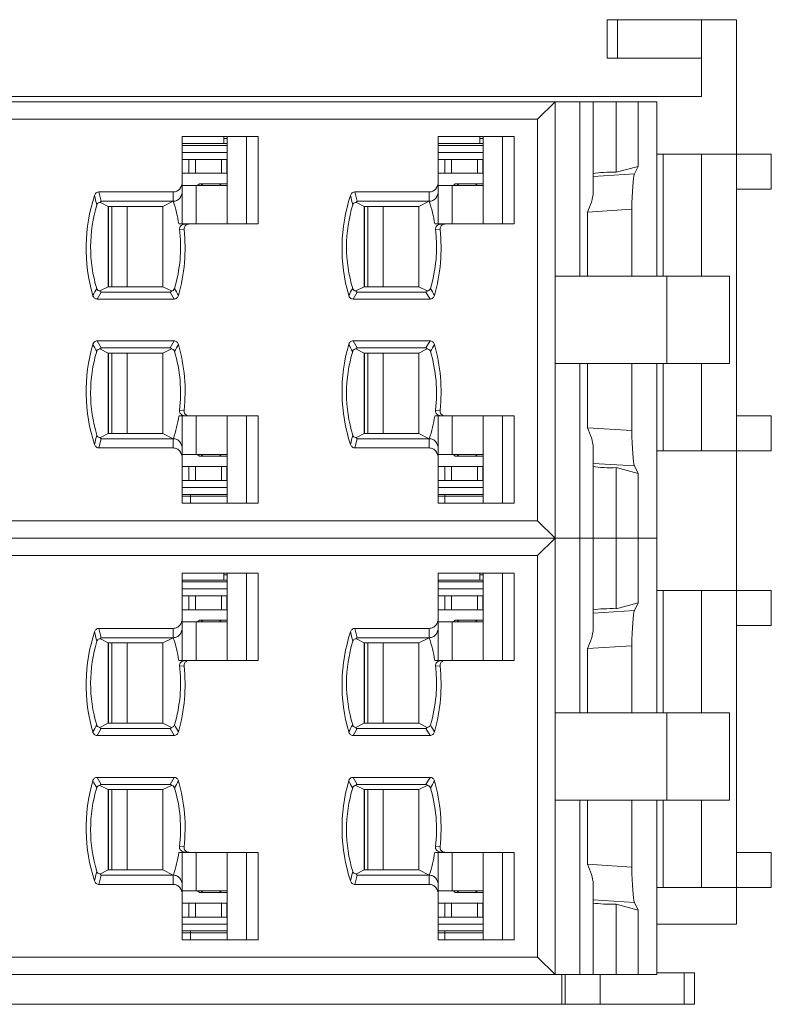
# Model space of a CAD drawing. Header units: inches. Extents: x 1106 to 1544, y 168 to 467.
# Tile 10 of 12: x 1288 to 1310, y 379 to 407. Entities that reach past the tile are written whole.
import ezdxf

# ---------------------------------------------------------------- set-up
doc = ezdxf.new("R2010")
doc.units = ezdxf.units.IN
doc.header["$LTSCALE"] = 23.1
doc.header["$MEASUREMENT"] = 0
doc.layers.get('0').update_dxf_attribs({"lineweight": 18})
for name, color, linetype, lineweight in [('1_13', 7, 'Continuous', 18), ('1_14', 7, 'Continuous', 18), ('1_15', 7, 'Continuous', 18), ('1_16', 7, 'Continuous', 18), ('1_27', 7, 'Continuous', 18), ('1_51', 7, 'Continuous', 18), ('1_52', 7, 'Continuous', 18), ('1_53', 7, 'Continuous', 18), ('1_54', 7, 'Continuous', 18), ('1_6', 7, 'Continuous', 18)]:
    doc.layers.add(name, color=color, linetype=linetype, lineweight=lineweight)

msp = doc.modelspace()

# ---------------------------------------------------------------- linework, layer by layer
at = {"color": 7, "linetype": 'Continuous'}
for p, q in [((1308.518, 407.153), (1304.818, 407.153)), ((1304.818, 406.053), (1304.818, 407.153)), ((1305.111, 407.153), (1305.111, 406.053)), ((1307.518, 407.153), (1307.518, 404.953)), ((1308.518, 381.253), (1308.518, 407.153)), ((1304.818, 406.053), (1307.518, 406.053)), ((1208.518, 404.953), (1307.518, 404.953)), ((1306.243, 403.303), (1309.518, 403.303)), ((1306.418, 403.303), (1306.418, 399.803)), ((1307.518, 399.803), (1307.518, 403.303)), ((1309.518, 403.303), (1309.518, 402.303)), ((1308.518, 402.303), (1309.518, 402.303)), ((1306.418, 397.303), (1306.418, 394.803)), ((1307.518, 394.803), (1307.518, 397.303)), ((1309.518, 395.803), (1308.518, 395.803)), ((1309.518, 395.803), (1309.518, 394.803)), ((1306.243, 394.803), (1309.518, 394.803)), ((1309.518, 390.803), (1306.243, 390.803)), ((1306.418, 390.803), (1306.418, 387.303)), ((1307.518, 387.303), (1307.518, 390.803)), ((1309.518, 390.803), (1309.518, 389.803)), ((1308.518, 389.803), (1309.518, 389.803)), ((1306.418, 384.803), (1306.418, 382.303)), ((1307.518, 382.303), (1307.518, 384.803)), ((1309.518, 383.303), (1308.518, 383.303)), ((1309.518, 383.303), (1309.518, 382.303)), ((1306.243, 382.303), (1309.518, 382.303)), ((1306.243, 381.253), (1308.518, 381.253)), ((1303.518, 378.953), (1303.518, 379.803)), ((1303.618, 378.953), (1303.618, 379.803)), ((1304.618, 378.953), (1304.618, 379.803)), ((1307.318, 379.853), (1306.243, 379.853)), ((1307.025, 378.953), (1307.025, 379.853)), ((1307.318, 379.853), (1307.318, 378.953)), ((1210.721, 378.953), (1307.318, 378.953))]:
    msp.add_line(p, q, dxfattribs=at)
at = {"layer": '1_13', "color": 7, "linetype": 'Continuous'}
for p, q in [((1290.629, 395.303), (1290.629, 397.603)), ((1291.075, 397.603), (1291.075, 395.303)), ((1293.047, 394.703), (1293.047, 395.803)), ((1292.648, 394.703), (1293.938, 394.703)), ((1290.629, 382.803), (1290.629, 385.103)), ((1291.075, 385.103), (1291.075, 382.803)), ((1293.047, 382.203), (1293.047, 383.303)), ((1292.648, 382.203), (1293.938, 382.203))]:
    msp.add_line(p, q, dxfattribs=at)
at = {"layer": '1_14', "color": 7, "linetype": 'Continuous'}
for p, q in [((1293.938, 402.403), (1292.648, 402.403)), ((1293.047, 401.303), (1293.047, 402.403)), ((1290.629, 399.503), (1290.629, 401.803)), ((1291.075, 401.803), (1291.075, 399.503)), ((1293.938, 389.903), (1292.648, 389.903)), ((1293.047, 388.803), (1293.047, 389.903)), ((1290.629, 387.003), (1290.629, 389.303)), ((1291.075, 389.303), (1291.075, 387.003))]:
    msp.add_line(p, q, dxfattribs=at)
at = {"layer": '1_15', "color": 7, "linetype": 'Continuous'}
for p, q in [((1297.959, 395.303), (1297.959, 397.603)), ((1298.405, 397.603), (1298.405, 395.303)), ((1300.377, 394.703), (1300.377, 395.803)), ((1299.978, 394.703), (1301.268, 394.703)), ((1297.959, 382.803), (1297.959, 385.103)), ((1298.405, 385.103), (1298.405, 382.803)), ((1300.377, 382.203), (1300.377, 383.303)), ((1299.978, 382.203), (1301.268, 382.203))]:
    msp.add_line(p, q, dxfattribs=at)
at = {"layer": '1_16', "color": 7, "linetype": 'Continuous'}
for p, q in [((1301.268, 402.403), (1299.978, 402.403)), ((1300.377, 401.303), (1300.377, 402.403)), ((1297.959, 399.503), (1297.959, 401.803)), ((1298.405, 401.803), (1298.405, 399.503)), ((1301.268, 389.903), (1299.978, 389.903)), ((1300.377, 388.803), (1300.377, 389.903)), ((1297.959, 387.003), (1297.959, 389.303)), ((1298.405, 389.303), (1298.405, 387.003))]:
    msp.add_line(p, q, dxfattribs=at)
at = {"layer": '1_27', "color": 7, "linetype": 'Continuous'}
for p, q in [((1293.938, 403.603), (1292.648, 403.603)), ((1293.838, 403.603), (1293.838, 403.803)), ((1293.938, 403.753), (1293.838, 403.753)), ((1301.268, 403.603), (1299.978, 403.603)), ((1301.168, 403.603), (1301.168, 403.803)), ((1301.268, 403.753), (1301.168, 403.753)), ((1292.648, 393.503), (1293.938, 393.503)), ((1292.883, 393.303), (1292.883, 393.553)), ((1299.978, 393.503), (1301.268, 393.503)), ((1300.168, 393.303), (1300.168, 393.553)), ((1293.838, 391.103), (1293.838, 391.303)), ((1293.938, 391.253), (1293.838, 391.253)), ((1301.168, 391.103), (1301.168, 391.303)), ((1301.268, 391.253), (1301.168, 391.253)), ((1293.938, 391.103), (1292.648, 391.103)), ((1301.268, 391.103), (1299.978, 391.103)), ((1292.648, 381.003), (1293.938, 381.003)), ((1292.883, 380.803), (1292.883, 381.053)), ((1299.978, 381.003), (1301.268, 381.003)), ((1300.168, 380.803), (1300.168, 381.053))]:
    msp.add_line(p, q, dxfattribs=at)
at = {"layer": '1_51', "color": 7, "linetype": 'Continuous'}
for p, q in [((1299.978, 403.153), (1301.268, 403.153)), ((1300.166, 402.753), (1300.166, 403.153)), ((1300.359, 403.153), (1300.359, 402.753)), ((1301.103, 402.753), (1301.103, 403.153)), ((1301.26, 403.153), (1301.26, 402.753)), ((1299.978, 402.753), (1301.268, 402.753)), ((1297.868, 401.803), (1297.868, 399.503)), ((1299.978, 390.653), (1301.268, 390.653)), ((1300.166, 390.253), (1300.166, 390.653)), ((1300.359, 390.653), (1300.359, 390.253)), ((1301.103, 390.253), (1301.103, 390.653)), ((1301.26, 390.653), (1301.26, 390.253)), ((1299.978, 390.253), (1301.268, 390.253)), ((1297.868, 389.303), (1297.868, 387.003))]:
    msp.add_line(p, q, dxfattribs=at)
at = {"layer": '1_52', "color": 7, "linetype": 'Continuous'}
for p, q in [((1297.868, 397.603), (1297.868, 395.303)), ((1301.268, 394.353), (1299.978, 394.353)), ((1300.166, 393.953), (1300.166, 394.353)), ((1300.359, 394.353), (1300.359, 393.953)), ((1301.103, 393.953), (1301.103, 394.353)), ((1301.26, 393.953), (1301.26, 394.353)), ((1299.978, 393.953), (1301.268, 393.953)), ((1297.868, 385.103), (1297.868, 382.803)), ((1301.268, 381.853), (1299.978, 381.853)), ((1300.166, 381.453), (1300.166, 381.853)), ((1300.359, 381.853), (1300.359, 381.453)), ((1301.103, 381.453), (1301.103, 381.853)), ((1301.26, 381.453), (1301.26, 381.853)), ((1299.978, 381.453), (1301.268, 381.453))]:
    msp.add_line(p, q, dxfattribs=at)
at = {"layer": '1_53', "color": 7, "linetype": 'Continuous'}
for p, q in [((1292.648, 403.153), (1293.938, 403.153)), ((1292.836, 402.753), (1292.836, 403.153)), ((1293.029, 403.153), (1293.029, 402.753)), ((1293.773, 402.753), (1293.773, 403.153)), ((1293.93, 403.153), (1293.93, 402.753)), ((1292.648, 402.753), (1293.938, 402.753)), ((1290.538, 401.803), (1290.538, 399.503)), ((1292.648, 390.653), (1293.938, 390.653)), ((1292.836, 390.253), (1292.836, 390.653)), ((1293.029, 390.653), (1293.029, 390.253)), ((1293.773, 390.253), (1293.773, 390.653)), ((1293.93, 390.653), (1293.93, 390.253)), ((1292.648, 390.253), (1293.938, 390.253)), ((1290.538, 389.303), (1290.538, 387.003))]:
    msp.add_line(p, q, dxfattribs=at)
at = {"layer": '1_54', "color": 7, "linetype": 'Continuous'}
for p, q in [((1290.538, 397.603), (1290.538, 395.303)), ((1293.938, 394.353), (1292.648, 394.353)), ((1292.836, 393.953), (1292.836, 394.353)), ((1293.029, 394.353), (1293.029, 393.953)), ((1293.773, 393.953), (1293.773, 394.353)), ((1293.93, 393.953), (1293.93, 394.353)), ((1292.648, 393.953), (1293.938, 393.953)), ((1290.538, 385.103), (1290.538, 382.803)), ((1293.938, 381.853), (1292.648, 381.853)), ((1292.836, 381.453), (1292.836, 381.853)), ((1293.029, 381.853), (1293.029, 381.453)), ((1293.773, 381.453), (1293.773, 381.853)), ((1293.93, 381.453), (1293.93, 381.853)), ((1292.648, 381.453), (1293.938, 381.453))]:
    msp.add_line(p, q, dxfattribs=at)
at = {"layer": '1_6', "color": 7, "linetype": 'Continuous'}
for p, q in [((1234.798, 404.803), (1304.416, 404.803)), ((1302.825, 404.303), (1303.325, 404.803)), ((1303.325, 404.803), (1303.325, 379.803)), ((1304.031, 399.803), (1304.031, 404.803)), ((1304.416, 402.209), (1304.416, 404.803)), ((1306.243, 404.803), (1304.429, 404.803)), ((1305.075, 404.803), (1305.075, 402.782)), ((1305.701, 404.803), (1305.701, 402.953)), ((1306.24, 399.803), (1306.24, 404.803)), ((1306.243, 399.803), (1306.243, 404.803)), ((1302.825, 404.303), (1235.14, 404.303)), ((1302.825, 392.803), (1302.825, 404.303)), ((1292.648, 403.803), (1294.827, 403.803)), ((1292.648, 401.303), (1292.648, 403.803)), ((1292.648, 403.553), (1293.938, 403.553)), ((1293.938, 403.803), (1293.938, 401.303)), ((1294.49, 403.803), (1294.49, 401.303)), ((1294.827, 403.803), (1294.827, 401.303)), ((1299.978, 403.803), (1302.157, 403.803)), ((1299.978, 401.303), (1299.978, 403.803)), ((1299.978, 403.553), (1301.268, 403.553)), ((1301.268, 403.803), (1301.268, 401.303)), ((1301.82, 403.803), (1301.82, 401.303)), ((1302.157, 403.803), (1302.157, 401.303)), ((1293.938, 403.353), (1292.648, 403.353)), ((1301.268, 403.353), (1299.978, 403.353)), ((1305.6, 402.734), (1304.416, 402.659)), ((1305.701, 402.953), (1305.075, 402.782)), ((1305.701, 402.953), (1305.6, 402.734)), ((1293.088, 402.403), (1293.138, 402.453)), ((1293.938, 402.453), (1293.138, 402.453)), ((1293.236, 402.453), (1293.187, 402.403)), ((1293.713, 402.403), (1293.762, 402.453)), ((1300.418, 402.403), (1300.468, 402.453)), ((1301.268, 402.453), (1300.468, 402.453)), ((1300.566, 402.453), (1300.517, 402.403)), ((1301.043, 402.403), (1301.092, 402.453)), ((1290.264, 402.22), (1292.393, 402.22)), ((1290.329, 401.953), (1290.264, 402.22)), ((1292.393, 401.953), (1292.393, 402.22)), ((1297.594, 402.22), (1299.723, 402.22)), ((1297.659, 401.953), (1297.594, 402.22)), ((1299.723, 401.953), (1299.723, 402.22)), ((1290.531, 401.803), (1290.306, 401.917)), ((1290.329, 401.953), (1292.393, 401.953)), ((1292.393, 401.953), (1292.096, 401.803)), ((1297.861, 401.803), (1297.636, 401.917)), ((1297.659, 401.953), (1299.723, 401.953)), ((1299.723, 401.953), (1299.426, 401.803)), ((1290.53, 401.803), (1292.096, 401.803)), ((1290.53, 399.503), (1290.53, 401.803)), ((1292.096, 399.503), (1292.096, 401.803)), ((1297.86, 401.803), (1299.426, 401.803)), ((1297.86, 399.503), (1297.86, 401.803)), ((1299.426, 399.503), (1299.426, 401.803)), ((1304.25, 401.643), (1305.527, 401.723)), ((1304.25, 401.643), (1304.25, 399.803)), ((1305.527, 401.723), (1305.527, 399.803)), ((1292.551, 401.303), (1292.847, 401.303)), ((1292.788, 401.287), (1292.841, 401.301)), ((1292.841, 401.3), (1292.859, 401.302)), ((1294.827, 401.303), (1292.852, 401.303)), ((1299.881, 401.303), (1300.177, 401.303)), ((1300.118, 401.287), (1300.171, 401.301)), ((1300.171, 401.3), (1300.189, 401.302)), ((1302.157, 401.303), (1300.182, 401.303)), ((1292.697, 401.145), (1292.569, 401.133)), ((1300.027, 401.145), (1299.899, 401.133)), ((1308.325, 399.803), (1303.325, 399.803)), ((1306.525, 397.303), (1306.525, 399.803)), ((1308.325, 397.303), (1308.325, 399.803)), ((1290.21, 399.153), (1290.328, 399.353)), ((1290.29, 399.383), (1290.531, 399.503)), ((1292.298, 399.353), (1290.328, 399.353)), ((1292.096, 399.503), (1290.53, 399.503)), ((1292.096, 399.503), (1292.336, 399.383)), ((1292.298, 399.353), (1292.415, 399.153)), ((1297.54, 399.153), (1297.658, 399.353)), ((1297.62, 399.383), (1297.861, 399.503)), ((1299.628, 399.353), (1297.658, 399.353)), ((1299.426, 399.503), (1297.86, 399.503)), ((1299.426, 399.503), (1299.666, 399.383)), ((1299.628, 399.353), (1299.745, 399.153)), ((1292.415, 399.153), (1290.21, 399.153)), ((1299.745, 399.153), (1297.54, 399.153)), ((1290.212, 397.953), (1292.415, 397.953)), ((1290.328, 397.753), (1290.212, 397.953)), ((1292.415, 397.953), (1292.298, 397.753)), ((1297.542, 397.953), (1299.745, 397.953)), ((1297.658, 397.753), (1297.542, 397.953)), ((1299.745, 397.953), (1299.628, 397.753)), ((1290.53, 397.603), (1290.29, 397.724)), ((1290.328, 397.753), (1292.298, 397.753)), ((1292.336, 397.724), (1292.096, 397.603)), ((1297.86, 397.603), (1297.62, 397.724)), ((1297.658, 397.753), (1299.628, 397.753)), ((1299.666, 397.724), (1299.426, 397.603)), ((1290.53, 397.603), (1292.096, 397.603)), ((1290.53, 397.603), (1290.53, 395.303)), ((1292.096, 395.303), (1292.096, 397.603)), ((1297.86, 397.603), (1299.426, 397.603)), ((1297.86, 397.603), (1297.86, 395.303)), ((1299.426, 395.303), (1299.426, 397.603)), ((1303.325, 397.303), (1308.325, 397.303)), ((1304.031, 387.303), (1304.031, 397.303)), ((1304.25, 397.303), (1304.25, 395.464)), ((1305.527, 397.303), (1305.527, 395.383)), ((1306.24, 387.303), (1306.24, 397.303)), ((1306.243, 387.303), (1306.243, 397.303)), ((1292.702, 395.964), (1292.574, 395.972)), ((1300.032, 395.964), (1299.904, 395.972)), ((1292.551, 395.803), (1294.827, 395.803)), ((1292.648, 393.303), (1292.648, 395.803)), ((1292.708, 395.812), (1292.737, 395.808)), ((1292.737, 395.808), (1292.739, 395.808)), ((1292.738, 395.81), (1292.842, 395.81)), ((1292.856, 395.805), (1292.841, 395.807)), ((1293.938, 395.803), (1293.938, 393.303)), ((1294.49, 395.803), (1294.49, 393.303)), ((1294.827, 395.803), (1294.827, 393.303)), ((1299.881, 395.803), (1302.157, 395.803)), ((1299.978, 393.303), (1299.978, 395.803)), ((1300.038, 395.812), (1300.067, 395.808)), ((1300.067, 395.808), (1300.069, 395.808)), ((1300.068, 395.81), (1300.172, 395.81)), ((1300.186, 395.805), (1300.171, 395.807)), ((1301.268, 395.803), (1301.268, 393.303)), ((1301.82, 395.803), (1301.82, 393.303)), ((1302.157, 395.803), (1302.157, 393.303)), ((1305.527, 395.383), (1304.25, 395.464)), ((1290.264, 394.887), (1290.329, 395.153)), ((1290.306, 395.19), (1290.53, 395.303)), ((1292.393, 395.153), (1290.329, 395.153)), ((1292.096, 395.303), (1290.53, 395.303)), ((1292.096, 395.303), (1292.393, 395.153)), ((1292.393, 394.887), (1292.393, 395.153)), ((1297.594, 394.887), (1297.659, 395.153)), ((1297.636, 395.19), (1297.86, 395.303)), ((1299.723, 395.153), (1297.659, 395.153)), ((1299.426, 395.303), (1297.86, 395.303)), ((1299.426, 395.303), (1299.723, 395.153)), ((1299.723, 394.887), (1299.723, 395.153)), ((1292.393, 394.887), (1290.264, 394.887)), ((1299.723, 394.887), (1297.594, 394.887)), ((1304.416, 389.709), (1304.416, 394.897)), ((1293.138, 394.653), (1293.088, 394.703)), ((1293.138, 394.653), (1293.938, 394.653)), ((1293.187, 394.703), (1293.236, 394.653)), ((1293.762, 394.653), (1293.713, 394.703)), ((1300.468, 394.653), (1300.418, 394.703)), ((1300.468, 394.653), (1301.268, 394.653)), ((1300.517, 394.703), (1300.566, 394.653)), ((1301.092, 394.653), (1301.043, 394.703)), ((1304.416, 394.447), (1305.6, 394.373)), ((1305.701, 394.153), (1305.075, 394.324)), ((1305.075, 394.324), (1305.075, 390.282)), ((1305.6, 394.373), (1305.701, 394.153)), ((1305.701, 394.153), (1305.701, 390.453)), ((1292.648, 393.753), (1293.938, 393.753)), ((1299.978, 393.753), (1301.268, 393.753)), ((1293.938, 393.553), (1292.648, 393.553)), ((1301.268, 393.553), (1299.978, 393.553)), ((1294.827, 393.303), (1292.648, 393.303)), ((1302.157, 393.303), (1299.978, 393.303)), ((1235.14, 392.803), (1302.825, 392.803)), ((1303.325, 392.303), (1302.825, 392.803)), ((1304.416, 392.303), (1234.798, 392.303)), ((1302.825, 391.803), (1303.325, 392.303)), ((1306.243, 392.303), (1304.429, 392.303)), ((1302.825, 391.803), (1235.14, 391.803)), ((1302.825, 380.303), (1302.825, 391.803)), ((1292.648, 391.303), (1294.827, 391.303)), ((1292.648, 388.803), (1292.648, 391.303)), ((1293.938, 391.303), (1293.938, 388.803)), ((1294.49, 391.303), (1294.49, 388.803)), ((1294.827, 391.303), (1294.827, 388.803)), ((1299.978, 391.303), (1302.157, 391.303)), ((1299.978, 388.803), (1299.978, 391.303)), ((1301.268, 391.303), (1301.268, 388.803)), ((1301.82, 391.303), (1301.82, 388.803)), ((1302.157, 391.303), (1302.157, 388.803)), ((1292.648, 391.053), (1293.938, 391.053)), ((1293.938, 390.853), (1292.648, 390.853)), ((1299.978, 391.053), (1301.268, 391.053)), ((1301.268, 390.853), (1299.978, 390.853)), ((1305.701, 390.453), (1305.075, 390.282)), ((1305.701, 390.453), (1305.6, 390.234)), ((1305.6, 390.234), (1304.416, 390.159)), ((1293.088, 389.903), (1293.138, 389.953)), ((1293.938, 389.953), (1293.138, 389.953)), ((1293.236, 389.953), (1293.187, 389.903)), ((1293.713, 389.903), (1293.762, 389.953)), ((1300.418, 389.903), (1300.468, 389.953)), ((1301.268, 389.953), (1300.468, 389.953)), ((1300.566, 389.953), (1300.517, 389.903)), ((1301.043, 389.903), (1301.092, 389.953)), ((1290.264, 389.72), (1292.393, 389.72)), ((1290.329, 389.453), (1290.264, 389.72)), ((1290.329, 389.453), (1292.393, 389.453)), ((1292.393, 389.453), (1292.096, 389.303)), ((1292.393, 389.453), (1292.393, 389.72)), ((1297.594, 389.72), (1299.723, 389.72)), ((1297.659, 389.453), (1297.594, 389.72)), ((1297.659, 389.453), (1299.723, 389.453)), ((1299.723, 389.453), (1299.426, 389.303)), ((1299.723, 389.453), (1299.723, 389.72)), ((1290.531, 389.303), (1290.306, 389.417)), ((1290.53, 389.303), (1292.096, 389.303)), ((1290.53, 387.003), (1290.53, 389.303)), ((1292.096, 387.003), (1292.096, 389.303)), ((1297.861, 389.303), (1297.636, 389.417)), ((1297.86, 389.303), (1299.426, 389.303)), ((1297.86, 387.003), (1297.86, 389.303)), ((1299.426, 387.003), (1299.426, 389.303)), ((1304.25, 389.143), (1305.527, 389.223)), ((1305.527, 389.223), (1305.527, 387.303)), ((1304.25, 389.143), (1304.25, 387.303)), ((1292.551, 388.803), (1292.847, 388.803)), ((1292.697, 388.645), (1292.569, 388.633)), ((1292.788, 388.787), (1292.841, 388.801)), ((1292.841, 388.8), (1292.859, 388.802)), ((1294.827, 388.803), (1292.852, 388.803)), ((1299.881, 388.803), (1300.177, 388.803)), ((1300.027, 388.645), (1299.899, 388.633)), ((1300.118, 388.787), (1300.171, 388.801)), ((1300.171, 388.8), (1300.189, 388.802)), ((1302.157, 388.803), (1300.182, 388.803)), ((1308.325, 387.303), (1303.325, 387.303)), ((1306.525, 384.803), (1306.525, 387.303)), ((1308.325, 384.803), (1308.325, 387.303)), ((1290.29, 386.883), (1290.531, 387.003)), ((1292.096, 387.003), (1290.53, 387.003)), ((1292.096, 387.003), (1292.336, 386.883)), ((1297.62, 386.883), (1297.861, 387.003)), ((1299.426, 387.003), (1297.86, 387.003)), ((1299.426, 387.003), (1299.666, 386.883)), ((1290.21, 386.653), (1290.328, 386.853)), ((1292.415, 386.653), (1290.21, 386.653)), ((1292.298, 386.853), (1290.328, 386.853)), ((1292.298, 386.853), (1292.415, 386.653)), ((1297.54, 386.653), (1297.658, 386.853)), ((1299.745, 386.653), (1297.54, 386.653)), ((1299.628, 386.853), (1297.658, 386.853)), ((1299.628, 386.853), (1299.745, 386.653)), ((1290.212, 385.453), (1292.415, 385.453)), ((1290.328, 385.253), (1290.212, 385.453)), ((1290.53, 385.103), (1290.29, 385.224)), ((1290.328, 385.253), (1292.298, 385.253)), ((1292.336, 385.224), (1292.096, 385.103)), ((1292.415, 385.453), (1292.298, 385.253)), ((1297.542, 385.453), (1299.745, 385.453)), ((1297.658, 385.253), (1297.542, 385.453)), ((1297.86, 385.103), (1297.62, 385.224)), ((1297.658, 385.253), (1299.628, 385.253)), ((1299.666, 385.224), (1299.426, 385.103)), ((1299.745, 385.453), (1299.628, 385.253)), ((1290.53, 385.103), (1292.096, 385.103)), ((1290.53, 385.103), (1290.53, 382.803)), ((1292.096, 382.803), (1292.096, 385.103)), ((1297.86, 385.103), (1299.426, 385.103)), ((1297.86, 385.103), (1297.86, 382.803)), ((1299.426, 382.803), (1299.426, 385.103)), ((1303.325, 384.803), (1308.325, 384.803)), ((1304.031, 379.803), (1304.031, 384.803)), ((1304.25, 384.803), (1304.25, 382.964)), ((1305.527, 384.803), (1305.527, 382.883)), ((1306.24, 379.803), (1306.24, 384.803)), ((1306.243, 379.803), (1306.243, 384.803)), ((1292.551, 383.303), (1294.827, 383.303)), ((1292.702, 383.464), (1292.574, 383.472)), ((1292.648, 380.803), (1292.648, 383.303)), ((1292.708, 383.312), (1292.737, 383.308)), ((1292.737, 383.308), (1292.739, 383.308)), ((1292.738, 383.31), (1292.842, 383.31)), ((1292.856, 383.305), (1292.841, 383.307)), ((1293.938, 383.303), (1293.938, 380.803)), ((1294.49, 383.303), (1294.49, 380.803)), ((1294.827, 383.303), (1294.827, 380.803)), ((1299.881, 383.303), (1302.157, 383.303)), ((1300.032, 383.464), (1299.904, 383.472)), ((1299.978, 380.803), (1299.978, 383.303)), ((1300.038, 383.312), (1300.067, 383.308)), ((1300.067, 383.308), (1300.069, 383.308)), ((1300.068, 383.31), (1300.172, 383.31)), ((1300.186, 383.305), (1300.171, 383.307)), ((1301.268, 383.303), (1301.268, 380.803)), ((1301.82, 383.303), (1301.82, 380.803)), ((1302.157, 383.303), (1302.157, 380.803)), ((1305.527, 382.883), (1304.25, 382.964)), ((1290.306, 382.69), (1290.53, 382.803)), ((1292.096, 382.803), (1290.53, 382.803)), ((1292.096, 382.803), (1292.393, 382.653)), ((1297.636, 382.69), (1297.86, 382.803)), ((1299.426, 382.803), (1297.86, 382.803)), ((1299.426, 382.803), (1299.723, 382.653)), ((1290.264, 382.387), (1290.329, 382.653)), ((1292.393, 382.653), (1290.329, 382.653)), ((1292.393, 382.387), (1292.393, 382.653)), ((1297.594, 382.387), (1297.659, 382.653)), ((1299.723, 382.653), (1297.659, 382.653)), ((1299.723, 382.387), (1299.723, 382.653)), ((1304.416, 379.803), (1304.416, 382.397)), ((1292.393, 382.387), (1290.264, 382.387)), ((1293.138, 382.153), (1293.088, 382.203)), ((1293.138, 382.153), (1293.938, 382.153)), ((1293.187, 382.203), (1293.236, 382.153)), ((1293.762, 382.153), (1293.713, 382.203)), ((1299.723, 382.387), (1297.594, 382.387)), ((1300.468, 382.153), (1300.418, 382.203)), ((1300.468, 382.153), (1301.268, 382.153)), ((1300.517, 382.203), (1300.566, 382.153)), ((1301.092, 382.153), (1301.043, 382.203)), ((1304.416, 381.947), (1305.6, 381.873)), ((1305.6, 381.873), (1305.701, 381.653)), ((1305.701, 381.653), (1305.075, 381.824)), ((1305.075, 381.824), (1305.075, 379.803)), ((1305.701, 381.653), (1305.701, 379.803)), ((1292.648, 381.253), (1293.938, 381.253)), ((1293.938, 381.053), (1292.648, 381.053)), ((1299.978, 381.253), (1301.268, 381.253)), ((1301.268, 381.053), (1299.978, 381.053)), ((1294.827, 380.803), (1292.648, 380.803)), ((1302.157, 380.803), (1299.978, 380.803)), ((1235.14, 380.303), (1302.825, 380.303)), ((1303.325, 379.803), (1302.825, 380.303)), ((1234.798, 379.803), (1304.416, 379.803)), ((1304.429, 379.803), (1306.243, 379.803))]:
    msp.add_line(p, q, dxfattribs=at)
for centre, radius, start, end in [((1387.74, 425.18), 100.291, 193.29321, 193.45176), ((1288.475, 400.658), 4.126, 8.9967, 18.2943), ((1395.07, 425.18), 100.291, 193.29321, 193.45176), ((1295.805, 400.658), 4.126, 8.9967, 18.2943), ((1292.738, 401.101), 0.196, 89.9316, 101.2851), ((1300.068, 401.101), 0.196, 89.9316, 101.2851), ((1301.169, 393.048), 12.704, 149.713, 150.7483), ((1283.544, 394.272), 10.284, 28.9803, 30.2625), ((1308.499, 393.048), 12.704, 149.713, 150.7483), ((1290.874, 394.272), 10.284, 28.9803, 30.2625), ((1300.448, 403.639), 11.87, 209.1853, 210.2939), ((1283.421, 402.872), 10.41, 329.8992, 331.1692), ((1307.778, 403.639), 11.87, 209.1853, 210.2939), ((1290.751, 402.872), 10.41, 329.8992, 331.1692), ((1288.475, 396.448), 4.127, 341.7063, 351.0037), ((1295.805, 396.448), 4.127, 341.7063, 351.0037), ((1386.798, 372.18), 99.315, 166.56453, 166.72466), ((1394.128, 372.18), 99.315, 166.56453, 166.72466), ((1387.74, 412.68), 100.291, 193.29321, 193.45176), ((1288.475, 388.158), 4.126, 8.9967, 18.2943), ((1395.07, 412.68), 100.291, 193.29321, 193.45176), ((1295.805, 388.158), 4.126, 8.9967, 18.2943), ((1292.738, 388.601), 0.196, 89.9316, 101.2851), ((1300.068, 388.601), 0.196, 89.9316, 101.2851), ((1301.169, 380.548), 12.704, 149.713, 150.7483), ((1283.544, 381.772), 10.284, 28.9803, 30.2625), ((1308.499, 380.548), 12.704, 149.713, 150.7483), ((1290.874, 381.772), 10.284, 28.9803, 30.2625), ((1300.448, 391.139), 11.87, 209.1853, 210.2939), ((1283.421, 390.372), 10.41, 329.8992, 331.1692), ((1307.778, 391.139), 11.87, 209.1853, 210.2939), ((1290.751, 390.372), 10.41, 329.8992, 331.1692), ((1288.475, 383.948), 4.127, 341.7063, 351.0037), ((1295.805, 383.948), 4.127, 341.7063, 351.0037), ((1386.798, 359.68), 99.315, 166.56453, 166.72466), ((1394.128, 359.68), 99.315, 166.56453, 166.72466)]:
    msp.add_arc(centre, radius, start, end, dxfattribs=at)
for centre, major_axis, ratio, start_param, end_param in [((1304.912, 402.651), (0.762, 0), 0.176327, 1.354899, 2.287855), ((1305.615, 401.75), (0.002, 1.002), 0.087873, 0.191174, 1.597716), ((1305.615, 395.357), (-0.002, 1.002), 0.087873, 1.543877, 2.950419), ((1304.912, 394.455), (0.762, 0), 0.176327, -2.287176, -1.354899), ((1304.912, 390.151), (0.762, 0), 0.176327, 1.354899, 2.287855), ((1305.615, 389.25), (0.002, 1.002), 0.087873, 0.191174, 1.597716), ((1305.615, 382.857), (-0.002, 1.002), 0.087873, 1.543877, 2.950419), ((1304.912, 381.955), (0.762, 0), 0.176327, -2.287176, -1.354899)]:
    msp.add_ellipse(centre, major_axis=major_axis, ratio=ratio, start_param=start_param, end_param=end_param, dxfattribs=at)
for points, knots in [([(1292.648, 402.507), (1292.648, 402.437), (1292.611, 402.327), (1292.5, 402.237), (1292.428, 402.22), (1292.393, 402.22)], [0, 0, 0, 0, 0.496876, 0.748597, 1, 1, 1, 1]), ([(1299.978, 402.507), (1299.978, 402.437), (1299.941, 402.327), (1299.83, 402.237), (1299.758, 402.22), (1299.723, 402.22)], [0, 0, 0, 0, 0.496876, 0.748597, 1, 1, 1, 1]), ([(1290.264, 402.22), (1290.236, 402.22), (1290.178, 402.198), (1290.145, 402.147), (1290.137, 402.12)], [0, 0, 0, 0, 0.498571, 1, 1, 1, 1]), ([(1292.393, 401.953), (1292.428, 401.953), (1292.5, 401.971), (1292.611, 402.06), (1292.648, 402.171), (1292.648, 402.24)], [0, 0, 0, 0, 0.251497, 0.503184, 1, 1, 1, 1]), ([(1297.594, 402.22), (1297.566, 402.22), (1297.508, 402.198), (1297.475, 402.147), (1297.467, 402.12)], [0, 0, 0, 0, 0.498571, 1, 1, 1, 1]), ([(1299.723, 401.953), (1299.758, 401.953), (1299.83, 401.971), (1299.941, 402.06), (1299.978, 402.171), (1299.978, 402.24)], [0, 0, 0, 0, 0.251497, 0.503184, 1, 1, 1, 1]), ([(1304.416, 402.209), (1304.416, 402.115), (1304.369, 401.919), (1304.293, 401.737), (1304.25, 401.643)], [0, 0, 0, 0, 0.476354, 1, 1, 1, 1]), ([(1290.137, 402.12), (1289.986, 401.661), (1289.822, 400.693), (1289.951, 399.72), (1290.085, 399.256)], [0, 0, 0, 0, 0.5, 1, 1, 1, 1]), ([(1290.199, 399.455), (1290.083, 399.842), (1289.964, 400.653), (1290.085, 401.464), (1290.201, 401.85)], [0, 0, 0, 0, 0.499974, 1, 1, 1, 1]), ([(1290.201, 401.85), (1290.208, 401.875), (1290.24, 401.918), (1290.288, 401.92), (1290.306, 401.917)], [0, 0, 0, 0, 0.591555, 1, 1, 1, 1]), ([(1290.329, 401.953), (1290.321, 401.952), (1290.309, 401.938), (1290.307, 401.923), (1290.306, 401.917)], [0, 0, 0, 0, 0.572011, 1, 1, 1, 1]), ([(1297.467, 402.12), (1297.316, 401.661), (1297.152, 400.693), (1297.281, 399.72), (1297.415, 399.256)], [0, 0, 0, 0, 0.5, 1, 1, 1, 1]), ([(1297.529, 399.455), (1297.413, 399.842), (1297.294, 400.653), (1297.415, 401.464), (1297.531, 401.85)], [0, 0, 0, 0, 0.499974, 1, 1, 1, 1]), ([(1297.531, 401.85), (1297.538, 401.875), (1297.57, 401.918), (1297.618, 401.92), (1297.636, 401.917)], [0, 0, 0, 0, 0.591555, 1, 1, 1, 1]), ([(1297.659, 401.953), (1297.651, 401.952), (1297.639, 401.938), (1297.637, 401.923), (1297.636, 401.917)], [0, 0, 0, 0, 0.572011, 1, 1, 1, 1]), ([(1292.569, 401.133), (1292.566, 401.156), (1292.571, 401.2), (1292.617, 401.262), (1292.667, 401.286), (1292.7, 401.293)], [0, 0, 0, 0, 0.30085, 0.557051, 1, 1, 1, 1]), ([(1292.7, 401.145), (1292.698, 401.175), (1292.71, 401.238), (1292.762, 401.274), (1292.788, 401.287)], [0, 0, 0, 0, 0.498785, 1, 1, 1, 1]), ([(1299.899, 401.133), (1299.896, 401.156), (1299.901, 401.2), (1299.947, 401.262), (1299.997, 401.286), (1300.03, 401.293)], [0, 0, 0, 0, 0.30085, 0.557051, 1, 1, 1, 1]), ([(1300.03, 401.145), (1300.028, 401.175), (1300.04, 401.238), (1300.092, 401.274), (1300.118, 401.287)], [0, 0, 0, 0, 0.498785, 1, 1, 1, 1]), ([(1292.571, 401.134), (1292.587, 400.993), (1292.608, 400.711), (1292.588, 400.145), (1292.507, 399.726), (1292.427, 399.455)], [0, 0, 0, 0, 0.250131, 0.50023, 1, 1, 1, 1]), ([(1292.541, 399.255), (1292.628, 399.56), (1292.745, 400.19), (1292.734, 400.83), (1292.7, 401.145)], [0, 0, 0, 0, 0.500023, 1, 1, 1, 1]), ([(1299.901, 401.134), (1299.917, 400.993), (1299.938, 400.711), (1299.918, 400.145), (1299.837, 399.726), (1299.757, 399.455)], [0, 0, 0, 0, 0.250131, 0.50023, 1, 1, 1, 1]), ([(1299.871, 399.255), (1299.958, 399.56), (1300.075, 400.19), (1300.064, 400.83), (1300.03, 401.145)], [0, 0, 0, 0, 0.500023, 1, 1, 1, 1]), ([(1290.29, 399.383), (1290.273, 399.384), (1290.232, 399.395), (1290.206, 399.432), (1290.199, 399.455)], [0, 0, 0, 0, 0.417744, 1, 1, 1, 1]), ([(1290.328, 399.353), (1290.318, 399.353), (1290.3, 399.362), (1290.293, 399.377), (1290.29, 399.383)], [0, 0, 0, 0, 0.625346, 1, 1, 1, 1]), ([(1292.298, 399.353), (1292.305, 399.353), (1292.322, 399.358), (1292.332, 399.374), (1292.336, 399.383)], [0, 0, 0, 0, 0.401074, 1, 1, 1, 1]), ([(1292.427, 399.455), (1292.42, 399.432), (1292.394, 399.395), (1292.353, 399.384), (1292.336, 399.383)], [0, 0, 0, 0, 0.583939, 1, 1, 1, 1]), ([(1297.62, 399.383), (1297.603, 399.384), (1297.562, 399.395), (1297.536, 399.432), (1297.529, 399.455)], [0, 0, 0, 0, 0.417744, 1, 1, 1, 1]), ([(1297.658, 399.353), (1297.648, 399.353), (1297.63, 399.362), (1297.623, 399.377), (1297.62, 399.383)], [0, 0, 0, 0, 0.625346, 1, 1, 1, 1]), ([(1299.628, 399.353), (1299.635, 399.353), (1299.652, 399.358), (1299.662, 399.374), (1299.666, 399.383)], [0, 0, 0, 0, 0.401074, 1, 1, 1, 1]), ([(1299.757, 399.455), (1299.75, 399.432), (1299.724, 399.395), (1299.683, 399.384), (1299.666, 399.383)], [0, 0, 0, 0, 0.583939, 1, 1, 1, 1]), ([(1290.085, 399.256), (1290.093, 399.228), (1290.124, 399.177), (1290.182, 399.154), (1290.21, 399.153)], [0, 0, 0, 0, 0.500965, 1, 1, 1, 1]), ([(1292.415, 399.153), (1292.443, 399.154), (1292.501, 399.176), (1292.533, 399.228), (1292.541, 399.255)], [0, 0, 0, 0, 0.499191, 1, 1, 1, 1]), ([(1297.415, 399.256), (1297.423, 399.228), (1297.454, 399.177), (1297.512, 399.154), (1297.54, 399.153)], [0, 0, 0, 0, 0.500965, 1, 1, 1, 1]), ([(1299.745, 399.153), (1299.773, 399.154), (1299.831, 399.176), (1299.863, 399.228), (1299.871, 399.255)], [0, 0, 0, 0, 0.499191, 1, 1, 1, 1]), ([(1290.212, 397.953), (1290.183, 397.953), (1290.125, 397.93), (1290.093, 397.878), (1290.085, 397.851)], [0, 0, 0, 0, 0.499144, 1, 1, 1, 1]), ([(1292.541, 397.852), (1292.532, 397.879), (1292.501, 397.931), (1292.443, 397.953), (1292.415, 397.953)], [0, 0, 0, 0, 0.501026, 1, 1, 1, 1]), ([(1297.542, 397.953), (1297.513, 397.953), (1297.455, 397.93), (1297.423, 397.878), (1297.415, 397.851)], [0, 0, 0, 0, 0.499144, 1, 1, 1, 1]), ([(1299.871, 397.852), (1299.862, 397.879), (1299.831, 397.931), (1299.773, 397.953), (1299.745, 397.953)], [0, 0, 0, 0, 0.501026, 1, 1, 1, 1]), ([(1290.085, 397.851), (1289.951, 397.387), (1289.822, 396.413), (1289.986, 395.445), (1290.137, 394.986)], [0, 0, 0, 0, 0.5, 1, 1, 1, 1]), ([(1290.201, 395.256), (1290.084, 395.643), (1289.964, 396.454), (1290.083, 397.265), (1290.199, 397.651)], [0, 0, 0, 0, 0.5, 1, 1, 1, 1]), ([(1290.199, 397.651), (1290.206, 397.674), (1290.232, 397.712), (1290.273, 397.722), (1290.29, 397.724)], [0, 0, 0, 0, 0.583737, 1, 1, 1, 1]), ([(1290.328, 397.753), (1290.318, 397.753), (1290.3, 397.745), (1290.293, 397.729), (1290.29, 397.724)], [0, 0, 0, 0, 0.625369, 1, 1, 1, 1]), ([(1292.298, 397.753), (1292.305, 397.753), (1292.322, 397.748), (1292.332, 397.733), (1292.336, 397.724)], [0, 0, 0, 0, 0.40183, 1, 1, 1, 1]), ([(1292.336, 397.724), (1292.353, 397.723), (1292.394, 397.711), (1292.42, 397.674), (1292.427, 397.651)], [0, 0, 0, 0, 0.417911, 1, 1, 1, 1]), ([(1292.427, 397.651), (1292.508, 397.381), (1292.615, 396.822), (1292.605, 396.253), (1292.573, 395.972)], [0, 0, 0, 0, 0.500019, 1, 1, 1, 1]), ([(1292.7, 395.964), (1292.735, 396.28), (1292.745, 396.919), (1292.628, 397.547), (1292.541, 397.852)], [0, 0, 0, 0, 0.499974, 1, 1, 1, 1]), ([(1297.415, 397.851), (1297.281, 397.387), (1297.152, 396.413), (1297.316, 395.445), (1297.467, 394.986)], [0, 0, 0, 0, 0.5, 1, 1, 1, 1]), ([(1297.531, 395.256), (1297.414, 395.643), (1297.294, 396.454), (1297.413, 397.265), (1297.529, 397.651)], [0, 0, 0, 0, 0.5, 1, 1, 1, 1]), ([(1297.529, 397.651), (1297.536, 397.674), (1297.562, 397.712), (1297.603, 397.722), (1297.62, 397.724)], [0, 0, 0, 0, 0.583737, 1, 1, 1, 1]), ([(1297.658, 397.753), (1297.648, 397.753), (1297.63, 397.745), (1297.623, 397.729), (1297.62, 397.724)], [0, 0, 0, 0, 0.625369, 1, 1, 1, 1]), ([(1299.628, 397.753), (1299.635, 397.753), (1299.652, 397.748), (1299.662, 397.733), (1299.666, 397.724)], [0, 0, 0, 0, 0.40183, 1, 1, 1, 1]), ([(1299.666, 397.724), (1299.683, 397.723), (1299.724, 397.711), (1299.75, 397.674), (1299.757, 397.651)], [0, 0, 0, 0, 0.417911, 1, 1, 1, 1]), ([(1299.757, 397.651), (1299.838, 397.381), (1299.945, 396.822), (1299.935, 396.253), (1299.903, 395.972)], [0, 0, 0, 0, 0.500019, 1, 1, 1, 1]), ([(1300.03, 395.964), (1300.065, 396.28), (1300.075, 396.919), (1299.958, 397.547), (1299.871, 397.852)], [0, 0, 0, 0, 0.499974, 1, 1, 1, 1]), ([(1292.573, 395.972), (1292.566, 395.963), (1292.567, 395.936), (1292.579, 395.896), (1292.61, 395.855), (1292.657, 395.824), (1292.691, 395.816), (1292.708, 395.812)], [0, 0, 0, 0, 0.150842, 0.297456, 0.552713, 0.781106, 1, 1, 1, 1]), ([(1292.735, 395.856), (1292.721, 395.871), (1292.7, 395.905), (1292.699, 395.945), (1292.7, 395.964)], [0, 0, 0, 0, 0.499957, 1, 1, 1, 1]), ([(1299.903, 395.972), (1299.896, 395.963), (1299.897, 395.936), (1299.909, 395.896), (1299.94, 395.855), (1299.987, 395.824), (1300.021, 395.816), (1300.038, 395.812)], [0, 0, 0, 0, 0.150842, 0.297456, 0.552713, 0.781106, 1, 1, 1, 1]), ([(1300.065, 395.856), (1300.051, 395.871), (1300.03, 395.905), (1300.029, 395.945), (1300.03, 395.964)], [0, 0, 0, 0, 0.499957, 1, 1, 1, 1]), ([(1304.25, 395.464), (1304.293, 395.37), (1304.369, 395.187), (1304.416, 394.991), (1304.416, 394.897)], [0, 0, 0, 0, 0.523638, 1, 1, 1, 1]), ([(1290.306, 395.19), (1290.288, 395.187), (1290.239, 395.188), (1290.208, 395.231), (1290.201, 395.256)], [0, 0, 0, 0, 0.410182, 1, 1, 1, 1]), ([(1290.306, 395.19), (1290.307, 395.183), (1290.309, 395.169), (1290.321, 395.154), (1290.329, 395.153)], [0, 0, 0, 0, 0.428267, 1, 1, 1, 1]), ([(1292.648, 394.866), (1292.648, 394.936), (1292.611, 395.046), (1292.5, 395.136), (1292.428, 395.153), (1292.393, 395.153)], [0, 0, 0, 0, 0.496875, 0.748597, 1, 1, 1, 1]), ([(1297.636, 395.19), (1297.618, 395.187), (1297.569, 395.188), (1297.538, 395.231), (1297.531, 395.256)], [0, 0, 0, 0, 0.410182, 1, 1, 1, 1]), ([(1297.636, 395.19), (1297.637, 395.183), (1297.639, 395.169), (1297.651, 395.154), (1297.659, 395.153)], [0, 0, 0, 0, 0.428267, 1, 1, 1, 1]), ([(1299.978, 394.866), (1299.978, 394.936), (1299.941, 395.046), (1299.83, 395.136), (1299.758, 395.153), (1299.723, 395.153)], [0, 0, 0, 0, 0.496875, 0.748597, 1, 1, 1, 1]), ([(1290.137, 394.986), (1290.145, 394.959), (1290.178, 394.908), (1290.236, 394.886), (1290.264, 394.887)], [0, 0, 0, 0, 0.50159, 1, 1, 1, 1]), ([(1292.393, 394.887), (1292.428, 394.887), (1292.5, 394.869), (1292.611, 394.779), (1292.648, 394.669), (1292.648, 394.6)], [0, 0, 0, 0, 0.251498, 0.503184, 1, 1, 1, 1]), ([(1297.467, 394.986), (1297.475, 394.959), (1297.508, 394.908), (1297.566, 394.886), (1297.594, 394.887)], [0, 0, 0, 0, 0.50159, 1, 1, 1, 1]), ([(1299.723, 394.887), (1299.758, 394.887), (1299.83, 394.869), (1299.941, 394.779), (1299.978, 394.669), (1299.978, 394.6)], [0, 0, 0, 0, 0.251498, 0.503184, 1, 1, 1, 1]), ([(1292.648, 390.007), (1292.648, 389.937), (1292.611, 389.827), (1292.5, 389.737), (1292.428, 389.72), (1292.393, 389.72)], [0, 0, 0, 0, 0.496876, 0.748597, 1, 1, 1, 1]), ([(1299.978, 390.007), (1299.978, 389.937), (1299.941, 389.827), (1299.83, 389.737), (1299.758, 389.72), (1299.723, 389.72)], [0, 0, 0, 0, 0.496876, 0.748597, 1, 1, 1, 1]), ([(1292.393, 389.453), (1292.428, 389.453), (1292.5, 389.471), (1292.611, 389.56), (1292.648, 389.671), (1292.648, 389.74)], [0, 0, 0, 0, 0.251497, 0.503184, 1, 1, 1, 1]), ([(1299.723, 389.453), (1299.758, 389.453), (1299.83, 389.471), (1299.941, 389.56), (1299.978, 389.671), (1299.978, 389.74)], [0, 0, 0, 0, 0.251497, 0.503184, 1, 1, 1, 1]), ([(1290.137, 389.62), (1289.986, 389.161), (1289.822, 388.193), (1289.951, 387.22), (1290.085, 386.756)], [0, 0, 0, 0, 0.5, 1, 1, 1, 1]), ([(1290.264, 389.72), (1290.236, 389.72), (1290.178, 389.698), (1290.145, 389.647), (1290.137, 389.62)], [0, 0, 0, 0, 0.498571, 1, 1, 1, 1]), ([(1290.329, 389.453), (1290.321, 389.452), (1290.309, 389.438), (1290.307, 389.423), (1290.306, 389.417)], [0, 0, 0, 0, 0.572011, 1, 1, 1, 1]), ([(1297.467, 389.62), (1297.316, 389.161), (1297.152, 388.193), (1297.281, 387.22), (1297.415, 386.756)], [0, 0, 0, 0, 0.5, 1, 1, 1, 1]), ([(1297.594, 389.72), (1297.566, 389.72), (1297.508, 389.698), (1297.475, 389.647), (1297.467, 389.62)], [0, 0, 0, 0, 0.498571, 1, 1, 1, 1]), ([(1297.659, 389.453), (1297.651, 389.452), (1297.639, 389.438), (1297.637, 389.423), (1297.636, 389.417)], [0, 0, 0, 0, 0.572011, 1, 1, 1, 1]), ([(1304.416, 389.709), (1304.416, 389.615), (1304.369, 389.419), (1304.293, 389.237), (1304.25, 389.143)], [0, 0, 0, 0, 0.476354, 1, 1, 1, 1]), ([(1290.199, 386.955), (1290.083, 387.342), (1289.964, 388.153), (1290.085, 388.964), (1290.201, 389.35)], [0, 0, 0, 0, 0.499974, 1, 1, 1, 1]), ([(1290.201, 389.35), (1290.208, 389.375), (1290.24, 389.418), (1290.288, 389.42), (1290.306, 389.417)], [0, 0, 0, 0, 0.591555, 1, 1, 1, 1]), ([(1297.529, 386.955), (1297.413, 387.342), (1297.294, 388.153), (1297.415, 388.964), (1297.531, 389.35)], [0, 0, 0, 0, 0.499974, 1, 1, 1, 1]), ([(1297.531, 389.35), (1297.538, 389.375), (1297.57, 389.418), (1297.618, 389.42), (1297.636, 389.417)], [0, 0, 0, 0, 0.591555, 1, 1, 1, 1]), ([(1292.571, 388.634), (1292.587, 388.493), (1292.608, 388.211), (1292.588, 387.645), (1292.507, 387.226), (1292.427, 386.955)], [0, 0, 0, 0, 0.250131, 0.50023, 1, 1, 1, 1]), ([(1292.541, 386.755), (1292.628, 387.06), (1292.745, 387.69), (1292.734, 388.33), (1292.7, 388.645)], [0, 0, 0, 0, 0.500023, 1, 1, 1, 1]), ([(1292.569, 388.633), (1292.566, 388.656), (1292.571, 388.7), (1292.617, 388.762), (1292.667, 388.786), (1292.7, 388.793)], [0, 0, 0, 0, 0.30085, 0.557051, 1, 1, 1, 1]), ([(1292.7, 388.645), (1292.698, 388.675), (1292.71, 388.738), (1292.762, 388.774), (1292.788, 388.787)], [0, 0, 0, 0, 0.498785, 1, 1, 1, 1]), ([(1299.901, 388.634), (1299.917, 388.493), (1299.938, 388.211), (1299.918, 387.645), (1299.837, 387.226), (1299.757, 386.955)], [0, 0, 0, 0, 0.250131, 0.50023, 1, 1, 1, 1]), ([(1299.871, 386.755), (1299.958, 387.06), (1300.075, 387.69), (1300.064, 388.33), (1300.03, 388.645)], [0, 0, 0, 0, 0.500023, 1, 1, 1, 1]), ([(1299.899, 388.633), (1299.896, 388.656), (1299.901, 388.7), (1299.947, 388.762), (1299.997, 388.786), (1300.03, 388.793)], [0, 0, 0, 0, 0.30085, 0.557051, 1, 1, 1, 1]), ([(1300.03, 388.645), (1300.028, 388.675), (1300.04, 388.738), (1300.092, 388.774), (1300.118, 388.787)], [0, 0, 0, 0, 0.498785, 1, 1, 1, 1]), ([(1290.29, 386.883), (1290.273, 386.884), (1290.232, 386.895), (1290.206, 386.932), (1290.199, 386.955)], [0, 0, 0, 0, 0.417744, 1, 1, 1, 1]), ([(1292.427, 386.955), (1292.42, 386.932), (1292.394, 386.895), (1292.353, 386.884), (1292.336, 386.883)], [0, 0, 0, 0, 0.583939, 1, 1, 1, 1]), ([(1297.62, 386.883), (1297.603, 386.884), (1297.562, 386.895), (1297.536, 386.932), (1297.529, 386.955)], [0, 0, 0, 0, 0.417744, 1, 1, 1, 1]), ([(1299.757, 386.955), (1299.75, 386.932), (1299.724, 386.895), (1299.683, 386.884), (1299.666, 386.883)], [0, 0, 0, 0, 0.583939, 1, 1, 1, 1]), ([(1290.085, 386.756), (1290.093, 386.728), (1290.124, 386.677), (1290.182, 386.654), (1290.21, 386.653)], [0, 0, 0, 0, 0.500965, 1, 1, 1, 1]), ([(1290.328, 386.853), (1290.318, 386.853), (1290.3, 386.862), (1290.293, 386.877), (1290.29, 386.883)], [0, 0, 0, 0, 0.625346, 1, 1, 1, 1]), ([(1292.298, 386.853), (1292.305, 386.853), (1292.322, 386.858), (1292.332, 386.874), (1292.336, 386.883)], [0, 0, 0, 0, 0.401074, 1, 1, 1, 1]), ([(1292.415, 386.653), (1292.443, 386.654), (1292.501, 386.676), (1292.533, 386.728), (1292.541, 386.755)], [0, 0, 0, 0, 0.499191, 1, 1, 1, 1]), ([(1297.415, 386.756), (1297.423, 386.728), (1297.454, 386.677), (1297.512, 386.654), (1297.54, 386.653)], [0, 0, 0, 0, 0.500965, 1, 1, 1, 1]), ([(1297.658, 386.853), (1297.648, 386.853), (1297.63, 386.862), (1297.623, 386.877), (1297.62, 386.883)], [0, 0, 0, 0, 0.625346, 1, 1, 1, 1]), ([(1299.628, 386.853), (1299.635, 386.853), (1299.652, 386.858), (1299.662, 386.874), (1299.666, 386.883)], [0, 0, 0, 0, 0.401074, 1, 1, 1, 1]), ([(1299.745, 386.653), (1299.773, 386.654), (1299.831, 386.676), (1299.863, 386.728), (1299.871, 386.755)], [0, 0, 0, 0, 0.499191, 1, 1, 1, 1]), ([(1290.085, 385.351), (1289.951, 384.887), (1289.822, 383.913), (1289.986, 382.945), (1290.137, 382.486)], [0, 0, 0, 0, 0.5, 1, 1, 1, 1]), ([(1290.212, 385.453), (1290.183, 385.453), (1290.125, 385.43), (1290.093, 385.378), (1290.085, 385.351)], [0, 0, 0, 0, 0.499144, 1, 1, 1, 1]), ([(1290.199, 385.151), (1290.206, 385.174), (1290.232, 385.212), (1290.273, 385.222), (1290.29, 385.224)], [0, 0, 0, 0, 0.583737, 1, 1, 1, 1]), ([(1290.328, 385.253), (1290.318, 385.253), (1290.3, 385.245), (1290.293, 385.229), (1290.29, 385.224)], [0, 0, 0, 0, 0.625369, 1, 1, 1, 1]), ([(1292.298, 385.253), (1292.305, 385.253), (1292.322, 385.248), (1292.332, 385.233), (1292.336, 385.224)], [0, 0, 0, 0, 0.40183, 1, 1, 1, 1]), ([(1292.336, 385.224), (1292.353, 385.223), (1292.394, 385.211), (1292.42, 385.174), (1292.427, 385.151)], [0, 0, 0, 0, 0.417911, 1, 1, 1, 1]), ([(1292.541, 385.352), (1292.532, 385.379), (1292.501, 385.431), (1292.443, 385.453), (1292.415, 385.453)], [0, 0, 0, 0, 0.501026, 1, 1, 1, 1]), ([(1292.7, 383.464), (1292.735, 383.78), (1292.745, 384.419), (1292.628, 385.047), (1292.541, 385.352)], [0, 0, 0, 0, 0.499974, 1, 1, 1, 1]), ([(1297.415, 385.351), (1297.281, 384.887), (1297.152, 383.913), (1297.316, 382.945), (1297.467, 382.486)], [0, 0, 0, 0, 0.5, 1, 1, 1, 1]), ([(1297.542, 385.453), (1297.513, 385.453), (1297.455, 385.43), (1297.423, 385.378), (1297.415, 385.351)], [0, 0, 0, 0, 0.499144, 1, 1, 1, 1]), ([(1297.529, 385.151), (1297.536, 385.174), (1297.562, 385.212), (1297.603, 385.222), (1297.62, 385.224)], [0, 0, 0, 0, 0.583737, 1, 1, 1, 1]), ([(1297.658, 385.253), (1297.648, 385.253), (1297.63, 385.245), (1297.623, 385.229), (1297.62, 385.224)], [0, 0, 0, 0, 0.625369, 1, 1, 1, 1]), ([(1299.628, 385.253), (1299.635, 385.253), (1299.652, 385.248), (1299.662, 385.233), (1299.666, 385.224)], [0, 0, 0, 0, 0.40183, 1, 1, 1, 1]), ([(1299.666, 385.224), (1299.683, 385.223), (1299.724, 385.211), (1299.75, 385.174), (1299.757, 385.151)], [0, 0, 0, 0, 0.417911, 1, 1, 1, 1]), ([(1299.871, 385.352), (1299.862, 385.379), (1299.831, 385.431), (1299.773, 385.453), (1299.745, 385.453)], [0, 0, 0, 0, 0.501026, 1, 1, 1, 1]), ([(1300.03, 383.464), (1300.065, 383.78), (1300.075, 384.419), (1299.958, 385.047), (1299.871, 385.352)], [0, 0, 0, 0, 0.499974, 1, 1, 1, 1]), ([(1290.201, 382.756), (1290.084, 383.143), (1289.964, 383.954), (1290.083, 384.765), (1290.199, 385.151)], [0, 0, 0, 0, 0.5, 1, 1, 1, 1]), ([(1292.427, 385.151), (1292.508, 384.881), (1292.615, 384.322), (1292.605, 383.753), (1292.573, 383.472)], [0, 0, 0, 0, 0.500019, 1, 1, 1, 1]), ([(1297.531, 382.756), (1297.414, 383.143), (1297.294, 383.954), (1297.413, 384.765), (1297.529, 385.151)], [0, 0, 0, 0, 0.5, 1, 1, 1, 1]), ([(1299.757, 385.151), (1299.838, 384.881), (1299.945, 384.322), (1299.935, 383.753), (1299.903, 383.472)], [0, 0, 0, 0, 0.500019, 1, 1, 1, 1]), ([(1292.573, 383.472), (1292.566, 383.463), (1292.567, 383.436), (1292.579, 383.396), (1292.61, 383.355), (1292.657, 383.324), (1292.691, 383.316), (1292.708, 383.312)], [0, 0, 0, 0, 0.150842, 0.297456, 0.552713, 0.781106, 1, 1, 1, 1]), ([(1292.735, 383.356), (1292.721, 383.371), (1292.7, 383.405), (1292.699, 383.445), (1292.7, 383.464)], [0, 0, 0, 0, 0.499957, 1, 1, 1, 1]), ([(1299.903, 383.472), (1299.896, 383.463), (1299.897, 383.436), (1299.909, 383.396), (1299.94, 383.355), (1299.987, 383.324), (1300.021, 383.316), (1300.038, 383.312)], [0, 0, 0, 0, 0.150842, 0.297456, 0.552713, 0.781106, 1, 1, 1, 1]), ([(1300.065, 383.356), (1300.051, 383.371), (1300.03, 383.405), (1300.029, 383.445), (1300.03, 383.464)], [0, 0, 0, 0, 0.499957, 1, 1, 1, 1]), ([(1304.25, 382.964), (1304.293, 382.87), (1304.369, 382.687), (1304.416, 382.491), (1304.416, 382.397)], [0, 0, 0, 0, 0.523638, 1, 1, 1, 1]), ([(1290.306, 382.69), (1290.288, 382.687), (1290.239, 382.688), (1290.208, 382.731), (1290.201, 382.756)], [0, 0, 0, 0, 0.410182, 1, 1, 1, 1]), ([(1290.306, 382.69), (1290.307, 382.683), (1290.309, 382.669), (1290.321, 382.654), (1290.329, 382.653)], [0, 0, 0, 0, 0.428267, 1, 1, 1, 1]), ([(1297.636, 382.69), (1297.618, 382.687), (1297.569, 382.688), (1297.538, 382.731), (1297.531, 382.756)], [0, 0, 0, 0, 0.410182, 1, 1, 1, 1]), ([(1297.636, 382.69), (1297.637, 382.683), (1297.639, 382.669), (1297.651, 382.654), (1297.659, 382.653)], [0, 0, 0, 0, 0.428267, 1, 1, 1, 1]), ([(1290.137, 382.486), (1290.145, 382.459), (1290.178, 382.408), (1290.236, 382.386), (1290.264, 382.387)], [0, 0, 0, 0, 0.50159, 1, 1, 1, 1]), ([(1292.648, 382.366), (1292.648, 382.436), (1292.611, 382.546), (1292.5, 382.636), (1292.428, 382.653), (1292.393, 382.653)], [0, 0, 0, 0, 0.496875, 0.748597, 1, 1, 1, 1]), ([(1297.467, 382.486), (1297.475, 382.459), (1297.508, 382.408), (1297.566, 382.386), (1297.594, 382.387)], [0, 0, 0, 0, 0.50159, 1, 1, 1, 1]), ([(1299.978, 382.366), (1299.978, 382.436), (1299.941, 382.546), (1299.83, 382.636), (1299.758, 382.653), (1299.723, 382.653)], [0, 0, 0, 0, 0.496875, 0.748597, 1, 1, 1, 1]), ([(1292.393, 382.387), (1292.428, 382.387), (1292.5, 382.369), (1292.611, 382.279), (1292.648, 382.169), (1292.648, 382.1)], [0, 0, 0, 0, 0.251498, 0.503184, 1, 1, 1, 1]), ([(1299.723, 382.387), (1299.758, 382.387), (1299.83, 382.369), (1299.941, 382.279), (1299.978, 382.169), (1299.978, 382.1)], [0, 0, 0, 0, 0.251498, 0.503184, 1, 1, 1, 1])]:
    msp.add_open_spline(points, degree=3, knots=knots, dxfattribs=at)
for points in [[(1292.841, 395.805), (1292.802, 395.808), (1292.762, 395.828), (1292.735, 395.856)], [(1300.171, 395.805), (1300.132, 395.808), (1300.092, 395.828), (1300.065, 395.856)], [(1292.841, 383.305), (1292.802, 383.308), (1292.762, 383.328), (1292.735, 383.356)], [(1300.171, 383.305), (1300.132, 383.308), (1300.092, 383.328), (1300.065, 383.356)]]:
    msp.add_open_spline(points, degree=3, dxfattribs=at)

doc.saveas('drawing.dxf')
